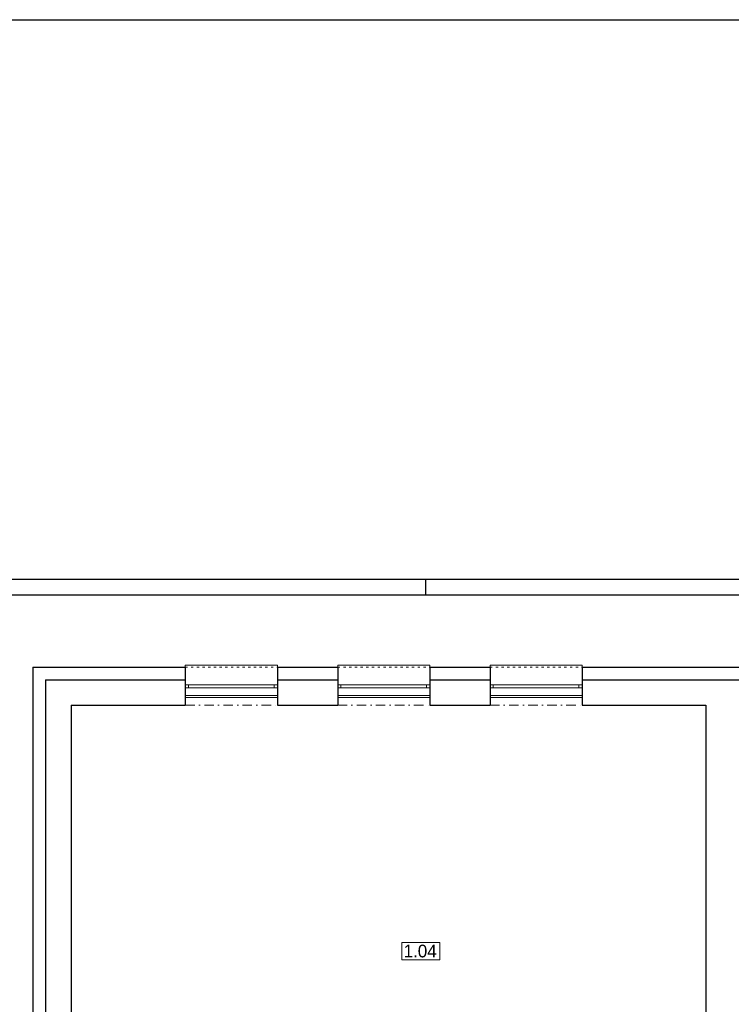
# Model space of a CAD drawing. Header units: millimetres. Extents: x -1674 to 107018, y 6909 to 78196.
# Tile 11 of 24: x 8001 to 19210, y 62697 to 78196. Entities that reach past the tile are written whole.
import ezdxf

# ---------------------------------------------------------------- set-up
doc = ezdxf.new("R2010")
doc.units = ezdxf.units.MM
doc.linetypes.add('ACAD_ISO03W100', pattern=[30, 12, -18])
doc.linetypes.add('ČERCHOVANÁ', pattern=[1, 0.5, -0.25, 0, -0.25])
doc.layers.add('- pomocna', color=232, linetype='Continuous', lineweight=0, plot=False)
for name, color, linetype, lineweight in [('H popisky', 8, 'Continuous', 25), ('H stavba', 82, 'Continuous', 30), ('otvor', 163, 'Continuous', 5), ('ramik', 61, 'Continuous', 25), ('Tbč stavba', 4, 'ČERCHOVANÁ', 0), ('Tč stavba', 7, 'ACAD_ISO03W100', 5)]:
    doc.layers.add(name, color=color, linetype=linetype, lineweight=lineweight)
doc.styles.add('MtXpl_TechnicLite', font='txt')

# ---------------------------------------------------------------- blocks, each defined once
blk = doc.blocks.new('*U415')
at = {"layer": 'ramik'}
blk.add_line((-210, 5), (-210, 0), dxfattribs=at)
for points in [[(-840, 0), (0, 0), (0, 297), (-840, 297)], [(-835, 5), (-5, 5), (-5, 292), (-835, 292)]]:
    blk.add_lwpolyline(points, close=True, dxfattribs=at)
blk = doc.blocks.new('1np-novypodklad')
at = {"layer": '- pomocna', "color": 8}
for p, q in [((11482, 55735), (10032, 55735)), ((10032, 55735), (10032, 55585)), ((11482, 55585), (11482, 55735)), ((13882, 55735), (12432, 55735)), ((12432, 55735), (12432, 55585)), ((13882, 55585), (13882, 55735)), ((16282, 55735), (14832, 55735)), ((14832, 55735), (14832, 55585)), ((16282, 55585), (16282, 55735)), ((10032, 55585), (8232, 55585)), ((8232, 55585), (8232, 49285)), ((12432, 55585), (11482, 55585)), ((14832, 55585), (13882, 55585)), ((18232, 55585), (16282, 55585)), ((18232, 49285), (18232, 55585))]:
    blk.add_line(p, q, dxfattribs=at)
at = {"color": 8, "linetype": 'Continuous'}
for p, q in [((7832, 55985), (7832, 48685)), ((7832, 55985), (10032, 55985)), ((11482, 55985), (12432, 55985)), ((13882, 55985), (14832, 55985)), ((16282, 55985), (19532, 55985))]:
    blk.add_line(p, q, dxfattribs=at)
at = {"layer": 'H popisky', "color": 8, "lineweight": 0}
for p, q in [((13442, 51847), (14042, 51847)), ((13442, 51847), (13442, 51577)), ((14042, 51847), (14042, 51577)), ((13442, 51577), (14042, 51577))]:
    blk.add_line(p, q, dxfattribs=at)
at = {"layer": 'H stavba', "color": 8}
for p, q in [((7632, 56185), (7632, 48685)), ((7632, 56185), (10032, 56185)), ((10032, 56185), (10032, 55585)), ((11482, 56185), (11482, 55585)), ((11482, 56185), (12432, 56185)), ((12432, 56185), (12432, 55585)), ((13882, 56185), (13882, 55585)), ((13882, 56185), (14832, 56185)), ((14832, 56185), (14832, 55585)), ((16282, 56185), (16282, 55585)), ((16282, 56185), (19532, 56185)), ((8232, 55585), (8232, 49285)), ((8232, 55585), (10032, 55585)), ((11482, 55585), (12432, 55585)), ((13882, 55585), (14832, 55585)), ((16282, 55585), (18232, 55585)), ((18232, 55585), (18232, 49285))]:
    blk.add_line(p, q, dxfattribs=at)
at = {"layer": 'otvor', "color": 8}
for p, q in [((10032, 56185), (10032, 56215)), ((10032, 56215), (11482, 56215)), ((11482, 56215), (11482, 56185)), ((12432, 56185), (12432, 56215)), ((12432, 56215), (13882, 56215)), ((13882, 56215), (13882, 56185)), ((14832, 56185), (14832, 56215)), ((14832, 56215), (16282, 56215)), ((16282, 56215), (16282, 56185)), ((11482, 55905), (10032, 55905)), ((11482, 55855), (10032, 55855)), ((10082, 55905), (10082, 55855)), ((11432, 55905), (11432, 55855)), ((13882, 55905), (12432, 55905)), ((13882, 55855), (12432, 55855)), ((12482, 55905), (12482, 55855)), ((13832, 55905), (13832, 55855)), ((16282, 55905), (14832, 55905)), ((16282, 55855), (14832, 55855)), ((14882, 55905), (14882, 55855)), ((16232, 55905), (16232, 55855)), ((10032, 55705), (11482, 55705)), ((12432, 55705), (13882, 55705)), ((14832, 55705), (16282, 55705))]:
    blk.add_line(p, q, dxfattribs=at)
at = {"layer": 'Tbč stavba', "color": 8, "ltscale": 300}
for p, q in [((10032, 55585), (11482, 55585)), ((12432, 55585), (13882, 55585)), ((14832, 55585), (16282, 55585))]:
    blk.add_line(p, q, dxfattribs=at)
at = {"layer": 'Tč stavba', "color": 8, "ltscale": 3}
for p, q in [((10032, 56185), (11482, 56185)), ((12432, 56185), (13882, 56185)), ((14832, 56185), (16282, 56185)), ((10032, 55735), (11482, 55735)), ((12432, 55735), (13882, 55735)), ((14832, 55735), (16282, 55735))]:
    blk.add_line(p, q, dxfattribs=at)
at = {"layer": 'H popisky', "color": 8, "style": 'MtXpl_TechnicLite'}
blk.add_text('1.04', height=200, rotation=360, dxfattribs=at).set_placement((13471, 51614))

msp = doc.modelspace()

# ---------------------------------------------------------------- linework, layer by layer
at = {"color": 30, "lineweight": 30}
msp.add_lwpolyline([(-1674, 78196), (52034, 78196), (52034, 10857), (-1674, 10857)], close=True, dxfattribs=at)

# ---------------------------------------------------------------- block references
msp.add_blockref('1np-novypodklad', (578, 11822))
at = {"layer": 'ramik', "xscale": 49.99999999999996, "yscale": 49.99999999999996, "zscale": 49.99999999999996, "rotation": 180}
msp.add_blockref('*U415', (3901, 69386), dxfattribs=at)

doc.saveas('drawing.dxf')
